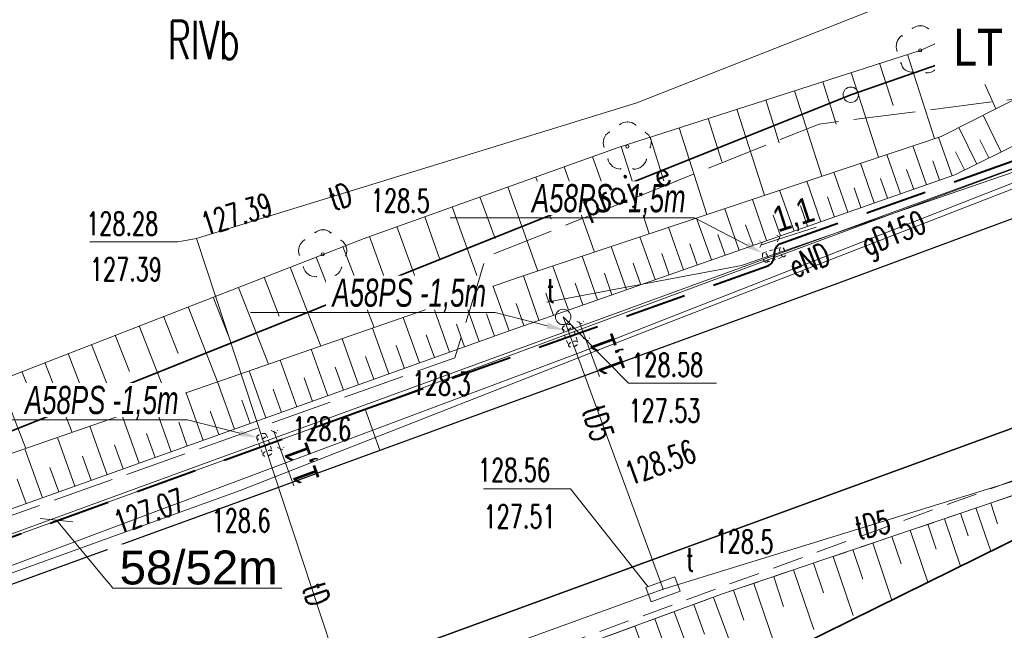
# Model space of a CAD drawing. Header units: metres. Extents: x 0 to 6497944, y 0 to 5963356.
# Tile 193 of 197: x 6497654 to 6497686, y 5963184 to 5963204. Entities that reach past the tile are written whole.
import ezdxf
from ezdxf import colors
from ezdxf.entities.mleader import LeaderData, LeaderLine
from ezdxf.math import Vec2, Vec3

# ---------------------------------------------------------------- set-up
doc = ezdxf.new("R2010")
doc.units = ezdxf.units.M
doc.header["$MEASUREMENT"] = 0
for name, pattern in [('DASHED', [19.05, 12.7, -6.35]), ('HIDDEN', [0.375, 0.25, -0.125]), ('L_0_04', [1.5, 1, -0.5]), ('mz2.0_0.5', [2.5, 2, -0.5])]:
    doc.linetypes.add(name, pattern=pattern)
doc.layers.get('0').update_dxf_attribs({"color": 8, "linetype": 'CONTINUOUS', "lineweight": 13})
doc.layers.get('DEFPOINTS').update_dxf_attribs({"linetype": 'CONTINUOUS', "lineweight": 0, "true_color": 0xffffff})
for name, color, linetype, lineweight in [('000_INNE__NIEZYDENTYFIKOWANE_', 8, 'CONTINUOUS', 13), ('209_OPIS_KONTURU_KLASYFIKACYJNEGO', 8, 'CONTINUOUS', 13), ('217_GRANICA_KONTURU_KLASYFIKCYJNEGO', 8, 'CONTINUOUS', 13), ('218_GRANICA_UzYTKU', 8, 'CONTINUOUS', 13), ('219_LINIA_GRANICY', 3, 'CONTINUOUS', 35), ('CHODNIK__POWIERZCHNIA_', 8, 'L_0_04', 13), ('drzewo_lisciaste__punkt_', 8, 'CONTINUOUS', 13), ('E_proj_opisy_ośw', 1, 'CONTINUOUS', 13), ('E_proj_opisy_ośw.', 7, 'CONTINUOUS', 13), ('E_proj_osłona r. dz._obw. 200', 204, 'L_0_04', 20), ('E_proj_osłona r. dz._opis_obw. 100', 204, 'CONTINUOUS', 9), ('E_proj_ośw_linia_obw. 100', 1, 'L_0_04', 40), ('JEZDNIA__POWIERZCHNIA_', 8, 'CONTINUOUS', 25), ('KRAWezNIK__LINIA_', 8, 'CONTINUOUS', 25), ('PRZEWoD_ELEKTROENERGETYCZNY__LINIA_', 1, 'CONTINUOUS', 13), ('PRZEWoD_ELEKTROENERGETYCZNY__LINIA__ATR1', 1, 'CONTINUOUS', 13), ('PRZEWoD_GAZOWY__LINIA_', 54, 'CONTINUOUS', 13), ('PRZEWoD_GAZOWY__LINIA__ATR1', 54, 'CONTINUOUS', 13), ('PRZEWoD_TELEKOMUNIKACYJNY__LINIA_', 30, 'CONTINUOUS', 13), ('PRZEWoD_TELEKOMUNIKACYJNY__LINIA__ATR1', 30, 'CONTINUOUS', 13), ('przewód elektroenergetyczny (linia) - ob. projektowany', 1, 'mz2.0_0.5', 13), ('przewód elektroenergetyczny (linia) - ob. projektowany-Atr1', 1, 'mz2.0_0.5', 13), ('PUNKT_O_OKREsLONEJ_WYSOKOsCI__SIEc_GAZOWA__ATR3', 54, 'CONTINUOUS', 13), ('PUNKT_O_OKREsLONEJ_WYSOKOsCI__SIEc_KANALIZACYJNA__ATR2', 36, 'CONTINUOUS', 13), ('PUNKT_O_OKREsLONEJ_WYSOKOsCI__SIEc_KANALIZACYJNA__ATR3', 36, 'CONTINUOUS', 13), ('PUNKT_O_OKREsLONEJ_WYSOKOsCI__SIEc_TELEKOMUNIKACYJNA__ATR2', 30, 'CONTINUOUS', 13), ('PUNKT_O_OKREsLONEJ_WYSOKOsCI__SIEc_TELEKOMUNIKACYJNA__ATR3', 30, 'CONTINUOUS', 13), ('PUNKT_WYSOKOsCIOWY_NATURALNY_ATR2', 8, 'CONTINUOUS', 13), ('PUNKT_WYSOKOsCIOWY_SZTUCZNY_ATR2', 8, 'CONTINUOUS', 13), ('SKARPA_NIEUMOCNIONA__POWIERZCHNIA_', 8, 'CONTINUOUS', 13), ('wlaz_okragly___siec_telekomunikacyjna__punkt_', 30, 'CONTINUOUS', 13), ('WlAZ_OKRaGlY___SIEC_TELEKOMUNIKACYJNA__PUNKT__ATR17', 30, 'CONTINUOUS', 13)]:
    doc.layers.add(name, color=color, linetype=linetype, lineweight=lineweight)
doc.layers.add('E_pomocnicza', color=3, linetype='CONTINUOUS', lineweight=13, plot=False)
doc.styles.add('Andy', font='arial.ttf', dxfattribs={"height": 2})
doc.styles.add('Annotative', font='simplex.shx')
doc.styles.add('Narrow', font='ARIALN.TTF', dxfattribs={"height": 2})
doc.styles.get("Standard").update_dxf_attribs({"font": 'simplex.shx'})
doc.dimstyles.new('wymiary', dxfattribs={"dimtxt": 0.65, "dimasz": 0.25, "dimexe": 0.25, "dimexo": 1, "dimgap": 0.1, "dimtad": 1, "dimzin": 1, "dimtxsty": 'Annotative', "dimblk": 'OBLIQUE', "dimcen": 0.0025, "dimdle": 0.05, "dimadec": 0, "dimazin": 0, "dimtfac": 1, "dimtmove": 0, "dimatfit": 3, "dimldrblk": 'NONE', "dimfxl": 1, "dimarcsym": 0})

# ---------------------------------------------------------------- blocks, each defined once
blk = doc.blocks.new('GRT')
at = {"color": 0, "linetype": 'Continuous', "lineweight": 18}
blk.add_circle((0, 0), 0.5, dxfattribs=at)
blk = doc.blocks.new('WLD')
at = {"color": 0, "linetype": 'Continuous', "lineweight": 18, "flags": 128}
blk.add_lwpolyline([(-1, 0.5), (-1, -0.5), (1, -0.5), (1, 0.5), (-0.9, 0.5)], close=True, dxfattribs=at)
blk = doc.blocks.new('_Oblique')
at = {"color": 0, "linetype": 'ByBlock', "lineweight": -2}
blk.add_line((-0.5, -0.5), (0.5, 0.5), dxfattribs=at)
blk = doc.blocks.new('*D79')
at = {"layer": 'DEFPOINTS', "color": 0, "transparency": 16777216}
for p in [(0, 0), (-1.014, -0.308), (-0.786, -1.057)]:
    blk.add_point(p, dxfattribs=at)
at = {"layer": 'E_pomocnicza', "color": 0, "lineweight": -2, "transparency": 16777216}
for p, q in [((-0.786, -1.057), (-3.022, -1.738)), ((0.276, -0.735), (-0.786, -1.057)), ((0.291, -0.957), (0.301, -0.988)), ((-0.723, -1.265), (-0.713, -1.297))]:
    blk.add_line(p, q, dxfattribs=at)
at = {"layer": 'E_pomocnicza', "color": 0, "lineweight": -2, "transparency": 16777216, "xscale": 0.25, "yscale": 0.25, "zscale": 0.25}
for p, rotation in [((-0.786, -1.057), 196.9183279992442), ((0.228, -0.749), 16.91832799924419)]:
    blk.add_blockref('_Oblique', p, dxfattribs=dict(at, rotation=rotation))
at = {"layer": 'E_pomocnicza', "color": 0, "linetype": 'Continuous', "lineweight": 0, "transparency": 16777216, "insert": (-1.732, -2.392), "char_height": 2, "attachment_point": 5, "rotation": 16.91833, "style": 'Narrow'}
blk.add_mtext('{\\H0.75x;1,1}', dxfattribs=at)
blk = doc.blocks.new('_None')
blk = doc.blocks.new('*D81')
at = {"layer": 'DEFPOINTS', "color": 0, "transparency": 16777216}
for p in [(0, 0), (0.27, -1.033), (1.027, -0.835)]:
    blk.add_point(p, dxfattribs=at)
at = {"layer": 'E_pomocnicza', "color": 0, "lineweight": -2, "transparency": 16777216}
for p, q in [((0.745, 0.246), (1.027, -0.835)), ((0.968, 0.253), (0.999, 0.261)), ((1.027, -0.835), (1.618, -3.097)), ((1.237, -0.78), (1.269, -0.772))]:
    blk.add_line(p, q, dxfattribs=at)
at = {"layer": 'E_pomocnicza', "color": 0, "lineweight": -2, "transparency": 16777216, "xscale": 0.25, "yscale": 0.25, "zscale": 0.25}
for p, rotation in [((0.758, 0.198), 104.637956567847), ((1.027, -0.835), 284.637956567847)]:
    blk.add_blockref('_Oblique', p, dxfattribs=dict(at, rotation=rotation))
at = {"layer": 'E_pomocnicza', "color": 0, "linetype": 'Continuous', "lineweight": 0, "transparency": 16777216, "insert": (2.323, -1.834), "char_height": 2, "attachment_point": 5, "rotation": 284.63796, "style": 'Narrow'}
blk.add_mtext('{\\H0.75x;1,1}', dxfattribs=at)
blk = doc.blocks.new('*U78')
at = {"linetype": 'HIDDEN', "ltscale": 0.2}
for p, q in [((-0.087, 0.287), (-1.101, -0.021)), ((0.087, -0.287), (-0.927, -0.595))]:
    blk.add_line(p, q, dxfattribs=at)
at = {"linetype": 'DASHED', "ltscale": 0.02}
for centre in [(-1.014, -0.308), (0, 0)]:
    blk.add_ellipse(centre, major_axis=(-0.087, 0.287), ratio=0.5, dxfattribs=at)
at = {"layer": 'E_pomocnicza', "color": 4, "lineweight": 0}
dim = blk.add_aligned_dim(p1=(0, 0), p2=(-1.014, -0.308), distance=0.783, text='{\\H0.75x;<>}', dimstyle='wymiary', override={"dimtxt": 1.3, "dimtad": 2, "dimdec": 1, "dimlfac": 1, "dimrnd": 0, "dimtxsty": 'Narrow'}, dxfattribs=at)
dim.commit()
dim.dimension.update_dxf_attribs({"geometry": '*D79', "text_midpoint": (-1.732, -2.392)})
blk = doc.blocks.new('*U80')
at = {"linetype": 'HIDDEN', "ltscale": 0.2}
for p, q in [((0.29, 0.076), (0.56, -0.957)), ((-0.29, -0.076), (-0.02, -1.109))]:
    blk.add_line(p, q, dxfattribs=at)
at = {"linetype": 'DASHED', "ltscale": 0.02}
for centre in [(0, 0), (0.27, -1.033)]:
    blk.add_ellipse(centre, major_axis=(-0.29, -0.076), ratio=0.5, dxfattribs=at)
at = {"layer": 'E_pomocnicza', "color": 4, "lineweight": 0}
dim = blk.add_aligned_dim(p1=(0, 0), p2=(0.27, -1.033), distance=0.783, text='{\\H0.75x;<>}', dimstyle='wymiary', override={"dimtxt": 1.3, "dimtad": 2, "dimdec": 1, "dimlfac": 1, "dimrnd": 0, "dimtxsty": 'Narrow'}, dxfattribs=at)
dim.commit()
dim.dimension.update_dxf_attribs({"geometry": '*D81', "text_midpoint": (2.323, -1.834)})

msp = doc.modelspace()

# ---------------------------------------------------------------- linework, layer by layer
at = {"layer": '000_INNE__NIEZYDENTYFIKOWANE_', "flags": 128}
for points in [[(6497685.67, 5963203.51), (6497686.22, 5963202.29)], [(6497684.84, 5963203.14), (6497685.95, 5963200.64)], [(6497683.98, 5963202.76), (6497684.55, 5963201.49)], [(6497683.09, 5963202.41), (6497683.97, 5963199.68)], [(6497681.26, 5963201.82), (6497682.15, 5963199.07)], [(6497682.18, 5963202.12), (6497682.62, 5963200.75)], [(6497680.34, 5963201.52), (6497680.78, 5963200.14)], [(6497679.42, 5963201.23), (6497680.31, 5963198.46)], [(6497678.49, 5963200.93), (6497678.93, 5963199.54)], [(6497677.55, 5963200.63), (6497678.45, 5963197.84)], [(6497676.62, 5963200.33), (6497677.07, 5963198.93)], [(6497686.13, 5963199.24), (6497685.54, 5963200.44)], [(6497675.68, 5963200.03), (6497676.58, 5963197.21)], [(6497685.34, 5963198.85), (6497684.75, 5963200.04)], [(6497674.74, 5963199.72), (6497675.19, 5963198.31)], [(6497684.54, 5963198.47), (6497684.1, 5963199.72)], [(6497685.73, 5963199.05), (6497685.44, 5963199.64)], [(6497673.8, 5963199.42), (6497674.71, 5963196.59)], [(6497683.71, 5963198.18), (6497683.26, 5963199.44)], [(6497672.87, 5963199.09), (6497673.37, 5963197.7)], [(6497682.86, 5963197.88), (6497682.42, 5963199.16)], [(6497684.13, 5963198.33), (6497683.91, 5963198.96)], [(6497684.94, 5963198.66), (6497684.65, 5963199.25)], [(6497671.95, 5963198.76), (6497672.94, 5963195.99)], [(6497682.01, 5963197.59), (6497681.56, 5963198.88)], [(6497683.29, 5963198.03), (6497683.06, 5963198.67)], [(6497671.03, 5963198.43), (6497671.53, 5963197.06)], [(6497680.28, 5963196.98), (6497679.82, 5963198.3)], [(6497681.15, 5963197.29), (6497680.7, 5963198.59)], [(6497682.44, 5963197.74), (6497682.21, 5963198.38)], [(6497670.13, 5963198.11), (6497671.1, 5963195.38)], [(6497679.41, 5963196.67), (6497678.94, 5963198)], [(6497681.58, 5963197.44), (6497681.36, 5963198.08)], [(6497669.22, 5963197.79), (6497669.71, 5963196.43)], [(6497678.52, 5963196.37), (6497678.06, 5963197.7)], [(6497680.72, 5963197.13), (6497680.49, 5963197.79)], [(6497668.32, 5963197.46), (6497669.29, 5963194.76)], [(6497677.63, 5963196.05), (6497677.16, 5963197.4)], [(6497679.85, 5963196.83), (6497679.62, 5963197.49)], [(6497667.43, 5963197.14), (6497667.91, 5963195.79)], [(6497676.73, 5963195.74), (6497676.25, 5963197.1)], [(6497678.97, 5963196.52), (6497678.73, 5963197.19)], [(6497666.53, 5963196.82), (6497667.5, 5963194.14)], [(6497675.82, 5963195.42), (6497675.34, 5963196.8)], [(6497678.08, 5963196.21), (6497677.84, 5963196.88)], [(6497665.64, 5963196.5), (6497666.12, 5963195.16)], [(6497674.9, 5963195.1), (6497674.41, 5963196.49)], [(6497677.18, 5963195.89), (6497676.94, 5963196.57)], [(6497664.77, 5963196.17), (6497665.79, 5963193.55)], [(6497673.97, 5963194.77), (6497673.48, 5963196.18)], [(6497676.27, 5963195.58), (6497676.03, 5963196.26)], [(6497663.91, 5963195.83), (6497664.42, 5963194.54)], [(6497673.03, 5963194.44), (6497672.54, 5963195.86)], [(6497675.36, 5963195.26), (6497675.12, 5963195.95)], [(6497663.06, 5963195.5), (6497664.06, 5963192.94)], [(6497672.09, 5963194.11), (6497671.59, 5963195.54)], [(6497674.44, 5963194.93), (6497674.19, 5963195.63)], [(6497662.22, 5963195.18), (6497662.71, 5963193.91)], [(6497671.13, 5963193.78), (6497670.63, 5963195.22)], [(6497673.5, 5963194.61), (6497673.26, 5963195.31)], [(6497661.39, 5963194.85), (6497662.36, 5963192.36)], [(6497670.17, 5963193.44), (6497669.65, 5963194.88)], [(6497672.56, 5963194.28), (6497672.31, 5963194.99)], [(6497660.57, 5963194.53), (6497661.05, 5963193.3)], [(6497669.2, 5963193.09), (6497668.68, 5963194.55)], [(6497671.61, 5963193.94), (6497671.36, 5963194.66)], [(6497659.76, 5963194.22), (6497660.71, 5963191.78)], [(6497668.23, 5963192.75), (6497667.71, 5963194.21)], [(6497670.65, 5963193.61), (6497670.4, 5963194.33)], [(6497658.96, 5963193.91), (6497659.43, 5963192.7)], [(6497667.26, 5963192.4), (6497666.73, 5963193.87)], [(6497669.69, 5963193.27), (6497669.43, 5963193.99)], [(6497658.17, 5963193.6), (6497659.1, 5963191.22)], [(6497666.27, 5963192.04), (6497665.74, 5963193.53)], [(6497668.72, 5963192.92), (6497668.46, 5963193.65)], [(6497657.39, 5963193.3), (6497657.85, 5963192.12)], [(6497667.75, 5963192.57), (6497667.48, 5963193.31)], [(6497656.62, 5963193), (6497657.53, 5963190.68)], [(6497665.28, 5963191.69), (6497664.75, 5963193.18)], [(6497666.77, 5963192.22), (6497666.5, 5963192.96)], [(6497655.86, 5963192.7), (6497656.31, 5963191.55)], [(6497664.29, 5963191.33), (6497663.75, 5963192.84)], [(6497665.78, 5963191.87), (6497665.51, 5963192.61)], [(6497655.11, 5963192.41), (6497655.99, 5963190.14)], [(6497663.28, 5963190.97), (6497662.74, 5963192.49)], [(6497664.79, 5963191.51), (6497664.52, 5963192.26)], [(6497654.36, 5963192.12), (6497654.8, 5963191)], [(6497662.28, 5963190.61), (6497661.73, 5963192.14)], [(6497663.79, 5963191.15), (6497663.52, 5963191.91)], [(6497653.63, 5963191.83), (6497654.49, 5963189.62)], [(6497661.26, 5963190.25), (6497660.71, 5963191.78)], [(6497660.24, 5963189.88), (6497659.69, 5963191.43)], [(6497662.78, 5963190.79), (6497662.51, 5963191.55)], [(6497659.21, 5963189.51), (6497658.65, 5963191.07)], [(6497661.77, 5963190.43), (6497661.5, 5963191.19)], [(6497658.17, 5963189.14), (6497657.61, 5963190.71)], [(6497660.75, 5963190.07), (6497660.47, 5963190.83)], [(6497657.13, 5963188.77), (6497656.57, 5963190.34)], [(6497659.72, 5963189.7), (6497659.45, 5963190.47)], [(6497658.69, 5963189.33), (6497658.41, 5963190.11)], [(6497656.08, 5963188.4), (6497655.52, 5963189.98)], [(6497657.65, 5963188.96), (6497657.37, 5963189.74)], [(6497655.03, 5963188.02), (6497654.46, 5963189.61)], [(6497656.61, 5963188.58), (6497656.33, 5963189.37)], [(6497655.56, 5963188.21), (6497655.27, 5963189)], [(6497654.5, 5963187.83), (6497654.21, 5963188.63)], [(6497685.79, 5963187.85), (6497686.01, 5963187.18)], [(6497684.81, 5963187.52), (6497685.06, 5963186.79)], [(6497685.31, 5963187.69), (6497685.79, 5963186.29)], [(6497683.75, 5963187.16), (6497684.02, 5963186.35)], [(6497684.29, 5963187.34), (6497684.81, 5963185.8)], [(6497683.18, 5963186.97), (6497683.75, 5963185.28)], [(6497681.96, 5963186.55), (6497682.58, 5963184.7)], [(6497682.58, 5963186.76), (6497682.88, 5963185.88)], [(6497681.32, 5963186.34), (6497681.64, 5963185.38)], [(6497680.04, 5963185.9), (6497680.36, 5963184.94)], [(6497680.68, 5963186.12), (6497681.33, 5963184.2)], [(6497679.39, 5963185.68), (6497680.05, 5963183.75)], [(6497678.1, 5963185.24), (6497678.76, 5963183.3)], [(6497678.75, 5963185.46), (6497679.07, 5963184.49)], [(6497677.45, 5963185.02), (6497677.78, 5963184.05)], [(6497676.8, 5963184.79), (6497677.51, 5963182.86)], [(6497675.52, 5963184.32), (6497676.23, 5963182.41)], [(6497676.16, 5963184.56), (6497676.51, 5963183.6)], [(6497674.89, 5963184.09), (6497675.24, 5963183.14)], [(6497674.24, 5963183.85), (6497674.95, 5963181.93)]]:
    msp.add_lwpolyline(points, dxfattribs=at)
at = {"layer": '217_GRANICA_KONTURU_KLASYFIKCYJNEGO', "flags": 128}
for points in [[(6497681.25, 5963201.1), (6497691.03, 5963204.5)], [(6497638.05, 5963183.79), (6497681.25, 5963201.1)]]:
    msp.add_lwpolyline(points, dxfattribs=at)
at = {"layer": '218_GRANICA_UzYTKU', "flags": 128}
for points in [[(6497681.25, 5963201.1), (6497691.03, 5963204.5)], [(6497638.05, 5963183.79), (6497681.25, 5963201.1)], [(6497640.2, 5963163.78), (6497700.45, 5963193.52)]]:
    msp.add_lwpolyline(points, dxfattribs=at)
at = {"layer": '219_LINIA_GRANICY', "flags": 128}
for points in [[(6497691.03, 5963204.5), (6497681.25, 5963201.1)], [(6497681.25, 5963201.1), (6497638.05, 5963183.79)], [(6497700.45, 5963193.52), (6497640.2, 5963163.78)]]:
    msp.add_lwpolyline(points, dxfattribs=at)
at = {"layer": 'CHODNIK__POWIERZCHNIA_', "flags": 128}
for points in [[(6497659.18, 5963180.3), (6497687.47, 5963190.64)], [(6497713.37, 5963183.88), (6497712.48, 5963183.26), (6497710.07, 5963186.74), (6497707.41, 5963188.88), (6497702.74, 5963190.64), (6497696.63, 5963190.76), (6497692.72, 5963190.33), (6497688.37, 5963189.26), (6497659.73, 5963178.79)], [(6497688.2, 5963188.67), (6497677.06, 5963184.89)], [(6497677.06, 5963184.89), (6497665.5, 5963180.64)]]:
    msp.add_lwpolyline(points, dxfattribs=at)
at = {"layer": 'DEFPOINTS', "linetype": 'Continuous'}
for points in [[(6497690.58, 5963198.6), (6497690.058, 5963200.006), (6497665.494, 5963190.895), (6497665.978, 5963189.568), (6497665.494, 5963190.895), (6497641.117, 5963182.085), (6497641.621, 5963180.703), (6497641.116, 5963182.085), (6497616.64, 5963173.176), (6497617.153, 5963171.772), (6497616.64, 5963173.176), (6497583.323, 5963160.879), (6497583.832, 5963159.468), (6497583.321, 5963160.878), (6497570.03, 5963155.953), (6497570.571, 5963154.554), (6497570.03, 5963155.953), (6497566.135, 5963154.547)], [(6497690.058, 5963200.006), (6497643.092, 5963182.855), (6497643.278, 5963182.346)]]:
    msp.add_lwpolyline(points, dxfattribs=at)
at = {"layer": 'drzewo_lisciaste__punkt_'}
for centre in [(6497683.5, 5963202.54), (6497674, 5963199.42), (6497664.12, 5963195.92)]:
    msp.add_circle(centre, 0.05, dxfattribs=at)
for centre, radius, start, end in [((6497683.506, 5963202.935), 0.405, 49.5129, 130.1053), ((6497683.143, 5963202.674), 0.419, 123.9774, 201.7963), ((6497683.858, 5963202.659), 0.422, 338.377, 55.5981), ((6497683.231, 5963202.179), 0.35, 187.741, 279.8161), ((6497683.726, 5963202.212), 0.402, 265.493, 346.8029), ((6497674.005, 5963199.832), 0.388, 47.8163, 131.4828), ((6497673.626, 5963199.541), 0.406, 120.9446, 201.0328), ((6497674.424, 5963199.56), 0.353, 331.5595, 62.3263), ((6497673.787, 5963199.123), 0.435, 195.2526, 270.7531), ((6497674.205, 5963199.126), 0.442, 268.6849, 343.0107), ((6497664.126, 5963196.368), 0.352, 44.0903, 135.4397), ((6497663.768, 5963196.032), 0.43, 122.8974, 198.7855), ((6497664.487, 5963196.035), 0.415, 338.483, 56.9903), ((6497663.89, 5963195.604), 0.41, 193.3234, 273.1927), ((6497664.338, 5963195.598), 0.411, 266.6323, 346.188)]:
    msp.add_arc(centre, radius, start, end, dxfattribs=at)
for p in [(6497683.25, 5963203.25), (6497683.51, 5963203.34), (6497683.77, 5963203.24), (6497682.74, 5963202.79), (6497682.92, 5963203.01), (6497684.09, 5963203), (6497684.26, 5963202.78), (6497682.75, 5963202.52), (6497684.25, 5963202.5), (6497682.87, 5963202.13), (6497683.02, 5963201.9), (6497683.29, 5963201.82), (6497683.69, 5963201.82), (6497683.96, 5963201.89), (6497684.12, 5963202.12), (6497674.01, 5963200.22), (6497673.75, 5963200.13), (6497674.27, 5963200.12), (6497673.24, 5963199.67), (6497673.42, 5963199.89), (6497674.59, 5963199.88), (6497674.76, 5963199.66), (6497673.25, 5963199.4), (6497674.75, 5963199.38), (6497673.37, 5963199.01), (6497674.62, 5963199), (6497673.52, 5963198.78), (6497673.79, 5963198.7), (6497674.19, 5963198.7), (6497674.46, 5963198.77), (6497664.13, 5963196.72), (6497663.54, 5963196.39), (6497663.87, 5963196.63), (6497664.39, 5963196.62), (6497664.71, 5963196.38), (6497663.36, 5963196.17), (6497664.88, 5963196.16), (6497663.37, 5963195.9), (6497664.87, 5963195.88), (6497663.49, 5963195.51), (6497664.74, 5963195.5), (6497663.64, 5963195.28), (6497663.91, 5963195.2), (6497664.31, 5963195.2), (6497664.58, 5963195.27)]:
    msp.add_point(p, dxfattribs=at)
at = {"layer": 'JEZDNIA__POWIERZCHNIA_', "flags": 128}
for points in [[(6497562, 5963151.52), (6497567.42, 5963153.38), (6497581.38, 5963158.58), (6497590.74, 5963161.97), (6497605.1, 5963167.37), (6497630.7, 5963176.72), (6497646.44, 5963182.46), (6497661.98, 5963188.11), (6497680.74, 5963194.95), (6497690.58, 5963198.6), (6497697.66, 5963203.01), (6497702.62, 5963206.69), (6497709.79, 5963213.73), (6497710.93, 5963214.73), (6497717.24, 5963222.65), (6497724.65, 5963232.21)], [(6497713.37, 5963183.88), (6497710.98, 5963187.54), (6497708.06, 5963190.08), (6497703.12, 5963191.88), (6497696.43, 5963192.38), (6497692.41, 5963191.88), (6497687.47, 5963190.64), (6497659.18, 5963180.3), (6497649.51, 5963176.88), (6497616.88, 5963165.17), (6497598.76, 5963158.58), (6497531.74, 5963134.36)]]:
    msp.add_lwpolyline(points, dxfattribs=at)
at = {"layer": 'KRAWezNIK__LINIA_', "flags": 128}
msp.add_lwpolyline([(6497531.74, 5963134.36), (6497568.46, 5963147.58), (6497598.76, 5963158.58), (6497616.88, 5963165.17), (6497649.51, 5963176.88), (6497659.18, 5963180.3), (6497687.47, 5963190.64), (6497692.41, 5963191.88), (6497696.43, 5963192.38)], dxfattribs=at)
at = {"layer": 'PRZEWoD_ELEKTROENERGETYCZNY__LINIA_', "flags": 128}
msp.add_lwpolyline([(6497740, 5963252.63), (6497723.78, 5963232.67), (6497713.96, 5963220.58), (6497705.61, 5963210.38), (6497695.65, 5963201.82), (6497672.47, 5963192.74), (6497646.11, 5963182.86), (6497631.91, 5963177.78), (6497615.17, 5963172.16), (6497591.26, 5963163.45), (6497567.54, 5963154.8), (6497546.81, 5963147.29)], dxfattribs=at)
at = {"layer": 'PRZEWoD_GAZOWY__LINIA_', "flags": 128}
msp.add_lwpolyline([(6497740, 5963252.11), (6497736.38, 5963247.54), (6497725.21, 5963233.92), (6497722.22, 5963230.35), (6497706.15, 5963210.52), (6497695.66, 5963201.61), (6497674.15, 5963193.24), (6497661.44, 5963188.26), (6497637.52, 5963179.61), (6497614.54, 5963171.74), (6497590.95, 5963163.12), (6497552.77, 5963149.34), (6497515.87, 5963135.93), (6497478.52, 5963122.49), (6497467.27, 5963118.39)], dxfattribs=at)
at = {"layer": 'PRZEWoD_TELEKOMUNIKACYJNY__LINIA_', "flags": 128}
for points in [[(6497663.32, 5963175.19), (6497665.04, 5963181.2), (6497660.03, 5963196.43), (6497674.31, 5963200.84), (6497691.2, 5963207.5), (6497693.58, 5963209.03), (6497698.15, 5963213.31), (6497716.87, 5963235.82), (6497733.27, 5963224.34)], [(6497671.39, 5963194.37), (6497677.71, 5963195.56), (6497695.39, 5963201.64), (6497698.6, 5963203.02), (6497705.27, 5963209.49), (6497721.96, 5963230.47)], [(6497671.92, 5963193.89), (6497675.16, 5963185.05)], [(6497675.16, 5963185.05), (6497691.47, 5963190.09)], [(6497617.21, 5963164), (6497675.16, 5963185.05)]]:
    msp.add_lwpolyline(points, dxfattribs=at)
at = {"layer": 'PUNKT_O_OKREsLONEJ_WYSOKOsCI__SIEc_KANALIZACYJNA__ATR2', "flags": 128}
msp.add_lwpolyline([(6497660.03, 5963196.43), (6497659.42, 5963196.33), (6497656.57, 5963196.33)], dxfattribs=at)
at = {"layer": 'PUNKT_O_OKREsLONEJ_WYSOKOsCI__SIEc_TELEKOMUNIKACYJNA__ATR2', "flags": 128}
for points in [[(6497671.92, 5963193.89), (6497674.04, 5963191.74), (6497676.89, 5963191.74)], [(6497674.67, 5963185.14), (6497672.16, 5963188.31), (6497669.34, 5963188.31)]]:
    msp.add_lwpolyline(points, dxfattribs=at)
at = {"layer": 'SKARPA_NIEUMOCNIONA__POWIERZCHNIA_', "flags": 128}
for points in [[(6497636.47, 5963183.34), (6497634.14, 5963184.15), (6497641.74, 5963187.65), (6497652.54, 5963191.41), (6497665.47, 5963196.44), (6497673.7, 5963199.39), (6497683.5, 5963202.54), (6497685.69, 5963203.52), (6497692.7, 5963207.46), (6497699.3, 5963211.79), (6497710.45, 5963225.55), (6497719.37, 5963236.35), (6497727.2, 5963246.17), (6497729.55, 5963249.22), (6497738.79, 5963259.19), (6497740, 5963260.6)], [(6497740, 5963255.71), (6497736.66, 5963252.85), (6497726.23, 5963241.46), (6497715.09, 5963227.95), (6497705.16, 5963215.92), (6497700.27, 5963210.07), (6497692.69, 5963204.05), (6497684.18, 5963199.75), (6497670.53, 5963195.19), (6497651.98, 5963188.75)], [(6497636.47, 5963183.34), (6497651.98, 5963188.75), (6497670.53, 5963195.19), (6497684.18, 5963199.75), (6497692.69, 5963204.05), (6497700.27, 5963210.07), (6497705.16, 5963215.92), (6497715.09, 5963227.95), (6497726.23, 5963241.46), (6497727.08, 5963240.59), (6497719.95, 5963232.01), (6497711.65, 5963221.64), (6497705.59, 5963214.05), (6497701.21, 5963208.72), (6497693.84, 5963203.04), (6497684.62, 5963198.5), (6497670.2, 5963193.45), (6497656.18, 5963188.43), (6497645.49, 5963184.62), (6497635.24, 5963180.95)], [(6497695.12, 5963190.89), (6497686.02, 5963186.4)], [(6497677.06, 5963184.89), (6497688.2, 5963188.67)], [(6497686.02, 5963186.4), (6497682.13, 5963184.48)], [(6497665.5, 5963180.64), (6497677.06, 5963184.89)]]:
    msp.add_lwpolyline(points, dxfattribs=at)
at = {"layer": 'wlaz_okragly___siec_telekomunikacyjna__punkt_'}
msp.add_circle((6497671.92, 5963193.89), 0.25, dxfattribs=at)
at = {"layer": 'WlAZ_OKRaGlY___SIEC_TELEKOMUNIKACYJNA__PUNKT__ATR17'}
msp.add_point((6497675.16, 5963185.05, 128.63), dxfattribs=at)

# ---------------------------------------------------------------- block references
at = {"xscale": 0.5, "yscale": 0.5, "zscale": 0.5}
msp.add_blockref('GRT', (6497681.25, 5963201.1), dxfattribs=at)
at = {"layer": 'E_proj_osłona r. dz._obw. 200', "xscale": 0.54864, "yscale": 0.54864, "zscale": 0.54864, "rotation": 93.20070666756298}
for name, p in [('*U80', (6497678.477, 5963195.82)), ('*U78', (6497672.05, 5963193.554)), ('*U78', (6497662.137, 5963190.013))]:
    msp.add_blockref(name, p, dxfattribs=at)
at = {"layer": 'WlAZ_OKRaGlY___SIEC_TELEKOMUNIKACYJNA__PUNKT__ATR17', "xscale": 0.5, "yscale": 0.5, "zscale": 0.5, "rotation": 20}
msp.add_blockref('WLD', (6497675.16, 5963185.05), dxfattribs=at)

# ---------------------------------------------------------------- texts
at = {"layer": '209_OPIS_KONTURU_KLASYFIKACYJNEGO', "width": 0.66}
msp.add_text('RIVb', height=1.25, dxfattribs=at).set_placement((6497659.1, 5963202.25))
at = {"layer": 'PRZEWoD_ELEKTROENERGETYCZNY__LINIA__ATR1', "width": 0.66}
msp.add_text('eND', height=0.75, rotation=21.4, dxfattribs=at).set_placement((6497679.44, 5963195.15))
at = {"layer": 'PRZEWoD_GAZOWY__LINIA__ATR1', "width": 0.66}
msp.add_text('gD150', height=0.75, rotation=22.1, dxfattribs=at).set_placement((6497681.79, 5963195.87))
at = {"layer": 'PRZEWoD_TELEKOMUNIKACYJNY__LINIA__ATR1', "width": 0.66}
for s, rotation, p in [('tD', 18, (6497664.47, 5963197.33)), ('tD5', 287.4, (6497672.53, 5963190.87)), ('tD5', 12.5, (6497681.49, 5963186.66)), ('tD', 288.2, (6497663.45, 5963185.11))]:
    msp.add_text(s, height=0.75, rotation=rotation, dxfattribs=at).set_placement(p)
at = {"layer": 'PUNKT_O_OKREsLONEJ_WYSOKOsCI__SIEc_GAZOWA__ATR3', "width": 0.66}
msp.add_text('127.07', height=0.75, rotation=19.9, dxfattribs=at).set_placement((6497657.52, 5963186.84))
at = {"layer": 'PUNKT_O_OKREsLONEJ_WYSOKOsCI__SIEc_KANALIZACYJNA__ATR2', "width": 0.66}
msp.add_text('128.28', height=0.75, dxfattribs=at).set_placement((6497656.45, 5963196.54))
at = {"layer": 'PUNKT_O_OKREsLONEJ_WYSOKOsCI__SIEc_KANALIZACYJNA__ATR3', "width": 0.66}
msp.add_text('127.39', height=0.75, dxfattribs=at).set_placement((6497656.57, 5963195.06))
at = {"layer": 'PUNKT_O_OKREsLONEJ_WYSOKOsCI__SIEc_TELEKOMUNIKACYJNA__ATR2', "width": 0.66}
for s, p in [('128.58', (6497674.13, 5963191.96)), ('128.56', (6497669.16, 5963188.55))]:
    msp.add_text(s, height=0.75, dxfattribs=at).set_placement(p)
at = {"layer": 'PUNKT_O_OKREsLONEJ_WYSOKOsCI__SIEc_TELEKOMUNIKACYJNA__ATR3', "width": 0.66}
msp.add_text('127.39', height=0.75, rotation=17.2, dxfattribs=at).set_placement((6497660.32, 5963196.52))
for s, p in [('127.53', (6497674.04, 5963190.47)), ('127.51', (6497669.34, 5963187.04))]:
    msp.add_text(s, height=0.75, dxfattribs=at).set_placement(p)
at = {"layer": 'PUNKT_WYSOKOsCIOWY_NATURALNY_ATR2', "width": 0.66}
for s, rotation, p in [('128.5', 359.2, (6497665.68, 5963197.3)), ('127.3', 359.3, (6497666.17, 5963194.32)), ('128.3', 359.1, (6497667.01, 5963191.37)), ('128.6', 359.2, (6497663.13, 5963189.9)), ('128.5', 359.2, (6497676.83, 5963186.24))]:
    msp.add_text(s, height=0.75, rotation=rotation, dxfattribs=at).set_placement(p)
msp.add_text('128.6', height=0.75, dxfattribs=at).set_placement((6497660.52, 5963186.91))
at = {"layer": 'PUNKT_WYSOKOsCIOWY_SZTUCZNY_ATR2', "width": 0.66}
msp.add_text('128.56', height=0.75, rotation=20, dxfattribs=at).set_placement((6497674.1, 5963188.42))
at = {"layer": 'WlAZ_OKRaGlY___SIEC_TELEKOMUNIKACYJNA__PUNKT__ATR17', "width": 0.66}
for p in [(6497671.39, 5963194.37), (6497675.91, 5963185.64)]:
    msp.add_text('t', height=0.75, dxfattribs=at).set_placement(p)

# ---------------------------------------------------------------- next in the draw order: leaders
at = {"layer": 'E_proj_osłona r. dz._opis_obw. 100'}
ml = msp.add_multileader_mtext('Standard', dxfattribs=at)
ml.set_content('\\fArial Narrow|b0|i1|c238|p34;\\W0.8;A58PS -1,5m ', color=256, style='Narrow')
ml.set_leader_properties(color=256, linetype='CONTINUOUS', lineweight=-1)
ml.build(insert=Vec2(0, 0))
ml.multileader.update_dxf_attribs({"has_dogleg": 0, "text_left_attachment_type": 6, "text_right_attachment_type": 6, "dogleg_length": 0.274, "arrow_head_size": 0.572})
ctx = ml.context
ctx.base_point, ctx.char_height, ctx.arrow_head_size, ctx.landing_gap_size, ctx.plane_origin = Vec3(6497670.615, 5963197.102), 0.9144, 0.572, 0.3, Vec3(6497697.042, 5963199.151)
ctx.left_attachment, ctx.right_attachment, ctx.text_align_type = 6, 6, 1
notes = []
notes.append((ctx, [(0, (1, 1, 0), (6497676.459, 5963197.102), (-1, 0), 0.274, [(0, [(6497678.397, 5963195.959)], 0, [])])]))
ctx.mtext.insert, ctx.mtext.alignment, ctx.mtext.line_spacing_factor, ctx.mtext.line_spacing_style = Vec3(6497673.4, 5963198.201), 2, 0.9, 2
ctx.mtext.has_bg_fill, ctx.mtext.bg_color, ctx.mtext.bg_scale_factor, ctx.mtext.bg_transparency, ctx.mtext.use_window_bg_color = 1, -1073741824, 1.1, 0, 1
ml = msp.add_multileader_mtext('Standard', dxfattribs=at)
ml.set_content('\\fArial Narrow|b0|i1|c238|p34;\\W0.8;A58PS -1,5m ', color=256, style='Narrow')
ml.set_leader_properties(color=256, linetype='CONTINUOUS', lineweight=-1)
ml.build(insert=Vec2(0, 0))
ml.multileader.update_dxf_attribs({"has_dogleg": 0, "text_left_attachment_type": 6, "text_right_attachment_type": 6, "dogleg_length": 0.274, "arrow_head_size": 0.572})
ctx = ml.context
ctx.base_point, ctx.char_height, ctx.arrow_head_size, ctx.landing_gap_size, ctx.plane_origin = Vec3(6497664.143, 5963194.036), 0.9144, 0.572, 0.3, Vec3(6497690.57, 5963196.085)
ctx.left_attachment, ctx.right_attachment, ctx.text_align_type = 6, 6, 1
notes.append((ctx, [(0, (1, 1, 0), (6497669.987, 5963194.036), (-1, 0), 0.274, [(0, [(6497671.961, 5963193.461)], 0, [])])]))
ctx.mtext.insert, ctx.mtext.alignment, ctx.mtext.line_spacing_factor, ctx.mtext.line_spacing_style = Vec3(6497666.928, 5963195.135), 2, 0.9, 2
ctx.mtext.has_bg_fill, ctx.mtext.bg_color, ctx.mtext.bg_scale_factor, ctx.mtext.bg_transparency, ctx.mtext.use_window_bg_color = 1, -1073741824, 1.1, 0, 1
ml = msp.add_multileader_mtext('Standard', dxfattribs=at)
ml.set_content('\\fArial Narrow|b0|i1|c238|p34;\\W0.8;A58PS -1,5m ', color=256, style='Narrow')
ml.set_leader_properties(color=256, linetype='CONTINUOUS', lineweight=-1)
ml.build(insert=Vec2(0, 0))
ml.multileader.update_dxf_attribs({"has_dogleg": 0, "text_left_attachment_type": 6, "text_right_attachment_type": 6, "dogleg_length": 0.274, "arrow_head_size": 0.572})
ctx = ml.context
ctx.base_point, ctx.char_height, ctx.arrow_head_size, ctx.landing_gap_size, ctx.plane_origin = Vec3(6497654.168, 5963190.554), 0.9144, 0.572, 0.3, Vec3(6497680.595, 5963192.603)
ctx.left_attachment, ctx.right_attachment, ctx.text_align_type = 6, 6, 1
notes.append((ctx, [(0, (1, 1, 0), (6497660.012, 5963190.554), (-1, 0), 0.274, [(0, [(6497661.986, 5963189.979)], 0, [])])]))
ctx.mtext.insert, ctx.mtext.alignment, ctx.mtext.line_spacing_factor, ctx.mtext.line_spacing_style = Vec3(6497656.953, 5963191.653), 2, 0.9, 2
ctx.mtext.has_bg_fill, ctx.mtext.bg_color, ctx.mtext.bg_scale_factor, ctx.mtext.bg_transparency, ctx.mtext.use_window_bg_color = 1, -1073741824, 1.1, 0, 1
for ctx, leaders in notes:
    for number, flags, end, landing, length, lines in leaders:
        leader = LeaderData()
        leader.index, (leader.has_last_leader_line, leader.has_dogleg_vector, leader.attachment_direction) = number, flags
        leader.last_leader_point, leader.dogleg_vector, leader.dogleg_length = Vec3(end), Vec3(landing), length
        for number, points, colour, breaks in lines:
            line = LeaderLine()
            line.index, line.vertices, line.color, line.breaks = number, Vec3.list(points), colors.encode_raw_color(colour), breaks
            leader.lines.append(line)
        ctx.leaders.append(leader)

# ---------------------------------------------------------------- next in the draw order: leaders
at = {"layer": 'E_proj_opisy_ośw.', "color": 10}
ml = msp.add_multileader_mtext('Standard', dxfattribs=at)
ml.set_content('\\A1;LT 110', color=10, style='Narrow')
ml.set_leader_properties(color=256)
ml.set_arrow_properties(name='NONE')
ml.build(insert=Vec2(0, 0))
ml.multileader.update_dxf_attribs({"leader_type": 0, "has_dogleg": 0, "has_text_frame": 1, "text_left_attachment_type": 3, "dogleg_length": 0.36, "arrow_head_size": 0, "scale": 0.7})
ctx = ml.context
ctx.base_point, ctx.scale, ctx.char_height, ctx.arrow_head_size, ctx.landing_gap_size, ctx.plane_origin = Vec3(6497684.163, 5963202.624), 0.7, 1.2, 0, 0.42, Vec3(6498534.844, 5963098.192)
ctx.left_attachment = 3
notes = []
notes.append((ctx, [(0, (0, 0, 0), (0, 0), (1, 0), 1, [])]))
ctx.mtext.insert, ctx.mtext.line_spacing_factor, ctx.mtext.flow_direction = Vec3(6497684.583, 5963203.239), 0.266667, 5
ctx.mtext.has_bg_fill, ctx.mtext.bg_color, ctx.mtext.bg_scale_factor, ctx.mtext.bg_transparency, ctx.mtext.use_window_bg_color = 1, -1073741824, 1.5, 0, 1
for ctx, leaders in notes:
    for number, flags, end, landing, length, lines in leaders:
        leader = LeaderData()
        leader.index, (leader.has_last_leader_line, leader.has_dogleg_vector, leader.attachment_direction) = number, flags
        leader.last_leader_point, leader.dogleg_vector, leader.dogleg_length = Vec3(end), Vec3(landing), length
        for number, points, colour, breaks in lines:
            line = LeaderLine()
            line.index, line.vertices, line.color, line.breaks = number, Vec3.list(points), colors.encode_raw_color(colour), breaks
            leader.lines.append(line)
        ctx.leaders.append(leader)

# ---------------------------------------------------------------- next in the draw order: texts
at = {"layer": 'przewód elektroenergetyczny (linia) - ob. projektowany-Atr1', "color": 1, "width": 0.9}
msp.add_text('proj. e', height=0.75, rotation=21.783, dxfattribs=at).set_placement((6497672.68, 5963197.13))

# ---------------------------------------------------------------- next in the draw order: leaders
at = {"layer": 'E_proj_opisy_ośw', "lineweight": 13}
ml = msp.add_multileader_mtext('Standard', dxfattribs=at)
ml.set_content('{\\H1.1x;58/52m} ', color=256, style='Andy')
ml.set_leader_properties(color=256, linetype='CONTINUOUS', lineweight=-1)
ml.set_arrow_properties(name='OBLIQUE')
ml.build(insert=Vec2(0, 0))
ml.multileader.update_dxf_attribs({"has_dogleg": 0, "text_left_attachment_type": 6, "text_right_attachment_type": 6, "dogleg_length": 0.36, "arrow_head_size": 0.75})
ctx = ml.context
ctx.base_point, ctx.char_height, ctx.arrow_head_size, ctx.landing_gap_size, ctx.plane_origin = Vec3(6497657.315, 5963185.089), 1, 0.75, 0.3, Vec3(6497688.283, 5963172.001)
ctx.left_attachment, ctx.right_attachment, ctx.text_align_type = 6, 6, 1
notes = []
notes.append((ctx, [(0, (1, 1, 0), (6497656.955, 5963185.089), (1, 0), 0.36, [(0, [(6497655.488, 5963187.295)], 0, [])])]))
ctx.mtext.insert, ctx.mtext.alignment, ctx.mtext.line_spacing_factor, ctx.mtext.line_spacing_style = Vec3(6497660.097, 5963186.309), 2, 0.9, 2
ctx.mtext.has_bg_fill, ctx.mtext.bg_color, ctx.mtext.bg_scale_factor, ctx.mtext.bg_transparency, ctx.mtext.use_window_bg_color = 1, -1073741824, 1.2, 0, 1
for ctx, leaders in notes:
    for number, flags, end, landing, length, lines in leaders:
        leader = LeaderData()
        leader.index, (leader.has_last_leader_line, leader.has_dogleg_vector, leader.attachment_direction) = number, flags
        leader.last_leader_point, leader.dogleg_vector, leader.dogleg_length = Vec3(end), Vec3(landing), length
        for number, points, colour, breaks in lines:
            line = LeaderLine()
            line.index, line.vertices, line.color, line.breaks = number, Vec3.list(points), colors.encode_raw_color(colour), breaks
            leader.lines.append(line)
        ctx.leaders.append(leader)

# ---------------------------------------------------------------- next in the draw order: linework, layer by layer
at = {"layer": 'E_proj_ośw_linia_obw. 100', "ltscale": 2, "transparency": 33554687}
msp.add_lwpolyline([(6497553.426, 5963150.07), (6497569.98, 5963156.083), (6497583.282, 5963160.944), (6497595.501, 5963165.375, 0.261014), (6497595.744, 5963166.737, 0.328874), (6497596.93, 5963165.901), (6497616.64, 5963173.176), (6497642.264, 5963182.5, 0.365094), (6497642.696, 5963183.927, 0.360274), (6497643.991, 5963183.124), (6497665.494, 5963190.895), (6497678.525, 5963195.536, 0.345765), (6497678.77, 5963195.925, -0.306042), (6497678.949, 5963196.259), (6497689.203, 5963199.909, 0.466826), (6497689.646, 5963201.128)], format="xyb", dxfattribs=at)
at = {"layer": 'przewód elektroenergetyczny (linia) - ob. projektowany', "color": 1, "linetype": 'mz2.0_0.5', "lineweight": 18, "flags": 128}
msp.add_lwpolyline([(6497733.2, 5963122.65), (6497728.01, 5963129.49), (6497687.99, 5963200.54), (6497687.34, 5963201.06), (6497680.22, 5963200.15), (6497669.41, 5963195.83), (6497668.41, 5963192.56), (6497610.59, 5963172.01), (6497610.11, 5963171.77)], dxfattribs=at)

doc.saveas('drawing.dxf')
